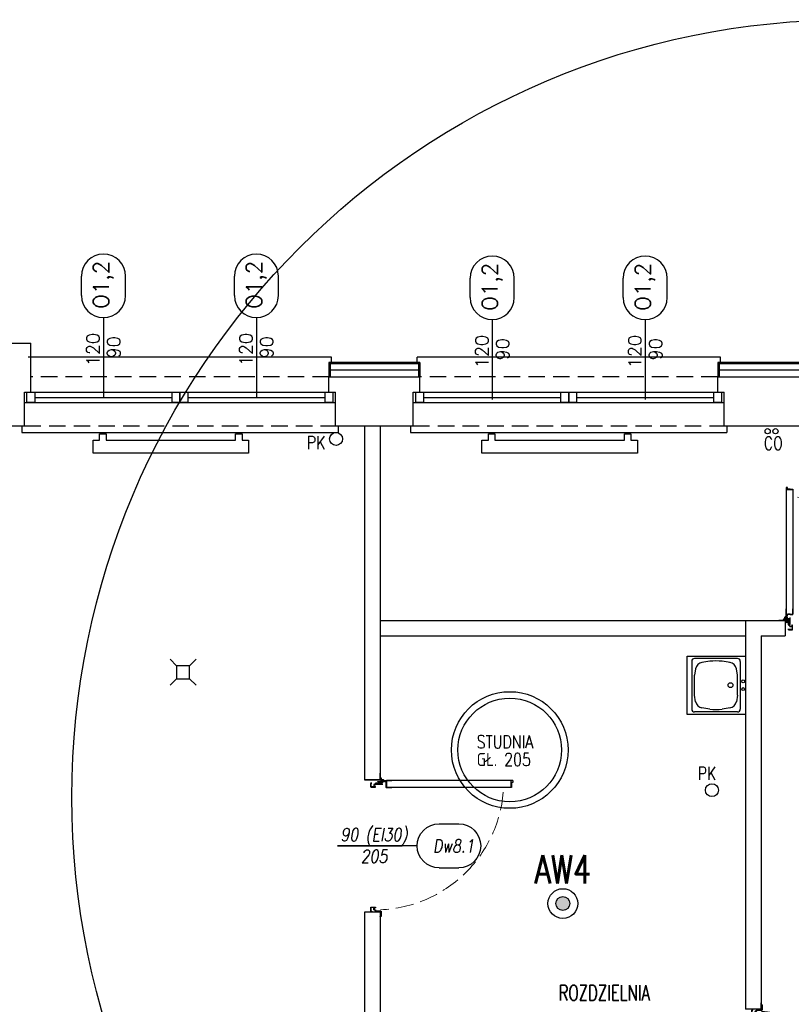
# Model space of a CAD drawing. Header units: millimetres. Extents: x 42924 to 92944, y -369470 to -179866.
# Tile 11 of 256: x 44876 to 45471, y -181451 to -180691. Entities that reach past the tile are written whole.
import ezdxf
from ezdxf.enums import TextEntityAlignment as Align

# ---------------------------------------------------------------- set-up
doc = ezdxf.new("R2010")
doc.units = ezdxf.units.MM
for name, pattern in [('CENTER', [0.6, 0.375, -0.075, 0.075, -0.075]), ('HIDDEN', [9.525, 6.35, -3.175]), ('Hidden Line', [391.222223, 282.222223, -109])]:
    doc.linetypes.add(name, pattern=pattern)
doc.layers.get('0').update_dxf_attribs({"color": 8})
for name, color, linetype in [('!! 0_ Istn-okna', 8, 'Continuous'), ('!! 0_ Istn-sciany', 8, 'Continuous'), ('!! 0_ Istn-widok', 8, 'Continuous'), ('!! 0_Istn-armatura', 8, 'Continuous'), ('!! 0_Istn-cienka', 8, 'Continuous'), ('!! 0_Istn-drzwi', 8, 'Continuous'), ('!! 0_opis pionów', 8, 'Continuous'), ('!! 0_Opis_okna', 8, 'Continuous'), ('!! 0_Opis_pom', 123, 'Continuous'), ('!! 1_ tynk zewn  - nowy', 8, 'Continuous'), ('!! 1_drzwi-linia', 8, 'Continuous'), ('!! 2_ remont Ocieplenie', 8, 'ZIGZAG'), ('!! 2_drzwi opis', 8, 'Continuous'), ('E1', 2, 'Continuous'), ('E_0', 4, 'Continuous'), ('E_AW', 1, 'Continuous')]:
    doc.layers.add(name, color=color, linetype=linetype)
doc.layers.add('!! 0_Istn-grzejniki', color=8, linetype='Continuous', plot=False)
doc.layers.add('E_SAP_ZASIĘG', color=150, linetype='Continuous', plot=False)
doc.styles.add('50', font='ROMANS.shx', dxfattribs={"width": 0.8, "height": 10})
doc.styles.add('ARCHETYP', font='romans.shx', dxfattribs={"height": 15})
doc.styles.add('ELE1', font='romans.shx', dxfattribs={"width": 0.8, "height": 18})
doc.styles.add('TXT', font='simplex.shx')
doc.linetypes.add('ZIGZAG', pattern='A,0.00254,-5.08,[131,ltypeshp.shx,S=5.08,R=0,X=-5.08,Y=0],-10.16,[131,ltypeshp.shx,S=5.08,R=180,X=5.08,Y=0],-5.08', length=20.32254)

# ---------------------------------------------------------------- blocks, each defined once
blk = doc.blocks.new('A$C14D806DD')
at = {"layer": 'E_AW'}
h = blk.add_hatch(color=256, dxfattribs=at)
h.dxf.hatch_style = 1
h.paths.add_polyline_path([(5.36, 0, 1), (-5.36, 0, 1)])
at = {"layer": 'E_AW', "ltscale": 5}
for radius in [11.49, 5.36]:
    blk.add_circle((0, 0), radius, dxfattribs=at)
blk = doc.blocks.new('A$C19D82A3D')
for points in [[(-5, 10), (-10, 15)], [(5, 10), (10, 15)], [(-5, 0), (-10, -5)], [(5, 0), (10, -5)]]:
    blk.add_lwpolyline(points)
blk.add_lwpolyline([(-5, 10), (5, 10), (5, 0), (-5, 0)], close=True)
blk = doc.blocks.new('A$C04090CF1')
for p, q in [((0, 60), (60, 60)), ((0, 0), (0, 60)), ((2.5, 8.5), (2.5, 52.5)), ((54.5, 55.5), (5.5, 55.5)), ((13, 51.5), (19.8, 52.7)), ((47, 51.5), (40.2, 52.7)), ((57.5, 8.5), (57.5, 52.5)), ((60, 60), (60, 0)), ((5.2, 36.8), (6.6, 45)), ((54.8, 36.8), (53.4, 45)), ((6.6, 16), (5.2, 24.2)), ((53.4, 16), (54.8, 24.2)), ((60, 0), (0, 0)), ((54.5, 5.5), (5.5, 5.5)), ((19.8, 8.3), (13, 9.5)), ((40.2, 8.3), (47, 9.5))]:
    blk.add_line(p, q)
for points in [[(19.8, 52.7), (40.2, 52.7)], [(19.8, 8.3), (40.2, 8.3)]]:
    blk.add_lwpolyline(points)
for centre, radius in [((30, 15.5), 2.5), ((26, 2.5), 1.5), ((34, 2.5), 1.5)]:
    blk.add_circle(centre, radius)
for centre, radius, start, end in [((5.5, 52.5), 3, 90, 180), ((14.5, 43.6), 8, 100.3048, 170.5377), ((45.5, 43.6), 8, 9.4623, 79.6952), ((54.5, 52.5), 3, 0, 90), ((188.4, 30.5), 183.3, 178.0251, 181.9749), ((-128.4, 30.5), 183.3, 358.0251, 1.9749), ((14.5, 17.4), 8, 189.4623, 259.6952), ((45.5, 17.4), 8, 280.3048, 350.5377), ((5.5, 8.5), 3, 180, 270), ((54.5, 8.5), 3, 270, 0)]:
    blk.add_arc(centre, radius, start, end)
blk = doc.blocks.new('A$C1F8E0840')
at = {"linetype": 'Continuous', "xscale": 0.75, "yscale": 0.75, "zscale": 0.75}
blk.add_blockref('A$C04090CF1', (-22.5, 0), dxfattribs=at)
blk = doc.blocks.new('1_ok-opis')
blk.add_line((0, 111.61), (0, 50))
for points in [[(-17, 128.61), (-17, 143.61)], [(17, 128.61), (17, 143.61)]]:
    blk.add_lwpolyline(points)
for centre, start, end in [((0, 143.61), 0, 180), ((0, 128.61), 180, 0)]:
    blk.add_arc(centre, 17, start, end)
at = {"style": 'ARCHETYP'}
for tag, height, rotation, p in [('NR', 12, 90, (0, 136.9)), ('NR', 12, 270, (0, 136.9)), ('SZEROKOŚĆ', 10, 90, (-8, 78.29)), ('SZEROKOŚĆ', 10, 270, (8, 78.29)), ('WYSOKOŚĆ', 10, 270, (-8, 78.29)), ('WYSOKOŚĆ', 10, 90, (8, 78.29))]:
    blk.add_attdef(tag, text='', height=height, rotation=rotation, dxfattribs=at).set_placement(p, align=Align.MIDDLE)
blk = doc.blocks.new('zaw-dr-90-p')
at = {"color": 2, "linetype": 'CENTER', "ltscale": 0.2}
for p, q in [((12, 0), (-12, 0)), ((0, 12), (0, -12)), ((24.5, 24), (31, 24)), ((24.5, 19), (31, 19))]:
    blk.add_line(p, q, dxfattribs=at)
at = {"ltscale": 0.2}
for p, q in [((10, 12), (6.5, 12)), ((10, 0), (10, 6.5))]:
    blk.add_line(p, q, dxfattribs=at)
blk.add_lwpolyline([(0, 6.5), (23.5, 6.5, 0.414214), (28, 11), (28, 31), (24.5, 31), (24.5, 11, -0.414214), (23.5, 10), (0, 10, 4.561698), (7.6, 6.5), (4.9, 4.2)], format="xyb", dxfattribs=at)
blk.add_lwpolyline([(-0.2, -0.2), (-2.5, -0.2), (-2.5, 0.2), (-0.2, 0.2), (-0.2, 2.5), (0.2, 2.5), (0.2, 0.2), (2.8, 0.2), (2.8, -0.2), (0.2, -0.2), (0.2, -2.8), (-0.2, -2.8)], close=True)
blk.add_lwpolyline([(10, 10), (10, 39), (6.5, 39), (6.5, 10)], dxfattribs=at)
blk.add_circle((0, 0), 6.5, dxfattribs=at)
blk = doc.blocks.new('drzwi 90- sc 12')
for p, q in [((-13620.32, 20410.16), (-13620.32, 20313.77)), ((-13614.92, 20409.86), (-13620.32, 20409.86)), ((-13616.12, 20410.26), (-13620.22, 20410.26)), ((-13616.12, 20410.26), (-13620, 20410.26)), ((-13618.17, 20410.26), (-13616.22, 20410.26)), ((-13618.17, 20410.26), (-13616.22, 20410.26)), ((-13616.12, 20410.26), (-13616.12, 20411.46)), ((-13616.12, 20411.46), (-13615.02, 20411.46)), ((-13614.92, 20411.36), (-13614.92, 20313.77)), ((-13620.32, 20313.47), (-13620.32, 20317.97)), ((-13614.92, 20312.27), (-13614.92, 20317.97)), ((-13715.57, 20308.32), (-13715.57, 20308.56)), ((-13715.57, 20307.69), (-13715.57, 20308.56)), ((-13715.57, 20307.82), (-13715.57, 20308.56)), ((-13715.57, 20307.72), (-13715.37, 20307.72)), ((-13614.92, 20313.77), (-13620.32, 20313.77)), ((-13618.22, 20313.37), (-13620.22, 20313.37)), ((-13618.22, 20313.67), (-13618.22, 20313.37)), ((-13618.22, 20313.67), (-13616.42, 20313.67)), ((-13617.77, 20311.12), (-13617.77, 20305.72)), ((-13617.77, 20311.12), (-13617.77, 20305.72)), ((-13616.17, 20309.92), (-13617.37, 20309.92)), ((-13616.17, 20309.92), (-13616.17, 20311.02)), ((-13615.92, 20313.17), (-13615.92, 20312.17)), ((-13615.92, 20312.17), (-13615.02, 20312.17)), ((-13715.77, 20301.96), (-13716.27, 20301.96)), ((-13616.77, 20301.96), (-13616.27, 20301.96))]:
    blk.add_line(p, q)
for points in [[(-13665.27, 20284.96), (-13665.27, 20325.83)], [(-13615.57, 20309.64), (-13615.32, 20309.64), (-13615.32, 20309.82), (-13616.32, 20309.82), (-13616.32, 20309.64), (-13615.92, 20309.64)]]:
    blk.add_lwpolyline(points)
at = {"lineweight": 30}
for points in [[(-13716.27, 20308.92), (-13721.27, 20308.92)], [(-13716.27, 20308.92), (-13716.27, 20296.92)], [(-13614.27, 20308.92), (-13609.27, 20308.92)], [(-13614.27, 20308.92), (-13614.27, 20296.92)]]:
    blk.add_lwpolyline(points, dxfattribs=at)
at = {"ltscale": 0.2}
for points in [[(-13715.57, 20307.51), (-13715.57, 20309.48, 0.414214), (-13715.91, 20309.82), (-13719.43, 20309.82, 0.414214), (-13719.77, 20309.48), (-13719.77, 20308.92), (-13719.59, 20308.92), (-13719.59, 20309.48, -0.414214), (-13719.43, 20309.64), (-13716.97, 20309.64)], [(-13716.97, 20309.64), (-13715.91, 20309.64, -0.414214), (-13715.75, 20309.48), (-13715.75, 20307.51)], [(-13715.75, 20307.76), (-13715.75, 20305.58, 0.414214), (-13715.41, 20305.24), (-13714.96, 20305.24, -0.414214), (-13714.8, 20305.08), (-13714.8, 20304.48, 0.414214), (-13714.46, 20304.14), (-13713.28, 20304.14, 0.414214), (-13712.94, 20304.48), (-13712.94, 20305.15, -1), (-13712.75, 20305.15), (-13712.75, 20301.96, -0.414214), (-13712.91, 20301.8), (-13715.43, 20301.8, -0.414214), (-13715.59, 20301.96), (-13715.59, 20302.52), (-13715.77, 20302.52), (-13715.77, 20301.96, 0.414214), (-13715.43, 20301.62), (-13712.91, 20301.62, 0.414214), (-13712.57, 20301.96), (-13712.57, 20305.15, 1), (-13713.12, 20305.15), (-13713.12, 20304.48, -0.414214), (-13713.28, 20304.32), (-13714.46, 20304.32, -0.414214), (-13714.62, 20304.48), (-13714.62, 20305.08, 0.414214), (-13714.96, 20305.42), (-13715.41, 20305.42, -0.414214), (-13715.57, 20305.58), (-13715.57, 20307.64)], [(-13615.92, 20309.64), (-13616.63, 20309.64, 0.414214), (-13616.79, 20309.48), (-13616.79, 20305.58, -0.414214), (-13617.13, 20305.24), (-13617.58, 20305.24, 0.414214), (-13617.74, 20305.08), (-13617.74, 20304.48, -0.414214), (-13618.08, 20304.14), (-13619.26, 20304.14, -0.414214), (-13619.6, 20304.48), (-13619.6, 20305.15, 1), (-13619.79, 20305.15), (-13619.79, 20301.96, 0.414214), (-13619.63, 20301.8), (-13617.11, 20301.8, 0.414214), (-13616.95, 20301.96), (-13616.95, 20302.52), (-13616.77, 20302.52), (-13616.77, 20301.96, -0.414214), (-13617.11, 20301.62), (-13619.63, 20301.62, -0.414214), (-13619.97, 20301.96), (-13619.97, 20305.15, -1), (-13619.42, 20305.15), (-13619.42, 20304.48, 0.414214), (-13619.26, 20304.32), (-13618.08, 20304.32, 0.414214), (-13617.92, 20304.48), (-13617.92, 20305.08, -0.414214), (-13617.58, 20305.42), (-13617.13, 20305.42, 0.414214), (-13616.97, 20305.58), (-13616.97, 20309.48, -0.414214), (-13616.63, 20309.82), (-13613.11, 20309.82, -0.414214), (-13612.77, 20309.48), (-13612.77, 20308.92), (-13612.95, 20308.92), (-13612.95, 20309.48, 0.414214), (-13613.11, 20309.64), (-13615.57, 20309.64)]]:
    blk.add_lwpolyline(points, format="xyb", dxfattribs=at)
blk.add_lwpolyline([(-13616.79, 20308.82), (-13616.97, 20308.82), (-13616.97, 20307.42), (-13616.79, 20307.42)], close=True)
for centre, radius, start, end in [((-13620.22, 20410.16), 0.1, 90, 180), ((-13615.02, 20411.36), 0.1, 0, 90), ((-13620.22, 20313.47), 0.1, 180, 270), ((-13616.42, 20313.17), 0.5, 0, 90), ((-13616.27, 20311.02), 0.1, 0, 90), ((-13615.02, 20312.27), 0.1, 270, 0)]:
    blk.add_arc(centre, radius, start, end)
at = {"linetype": 'Hidden Line', "lineweight": 9, "ltscale": 0.05}
blk.add_arc((-13615.5, 20305.14), 99.12, 94.80054, 177.69442, dxfattribs=at)
at = {"xscale": 0.09999999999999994, "yscale": 0.09999999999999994, "zscale": 0.09999999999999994, "rotation": 180.0000000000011}
blk.add_blockref('zaw-dr-90-p', (-13614.92, 20310.92), dxfattribs=at)

msp = doc.modelspace()

# ---------------------------------------------------------------- linework, layer by layer
at = {"layer": '!! 0_ Istn-okna'}
for points in [[(44879.63381, -180978.72377), (45119.63381, -180978.72377)], [(44887.63381, -180982.72377), (44993.63381, -180982.72377)], [(45005.63381, -180982.72377), (45111.63381, -180982.72377)], [(45179.63381, -180978.72377), (45419.63381, -180978.72377)], [(45187.63381, -180982.72377), (45293.63381, -180982.72377)], [(45305.63381, -180982.72377), (45411.63381, -180982.72377)], [(44879.63381, -180986.72377), (45119.63381, -180986.72377)], [(45179.63381, -180986.72377), (45419.63381, -180986.72377)]]:
    msp.add_lwpolyline(points, dxfattribs=at)
for points in [[(44881.63381, -180978.72377), (44887.63381, -180978.72377), (44887.63381, -180986.72377), (44881.63381, -180986.72377)], [(44993.63381, -180978.72377), (44999.63381, -180978.72377), (44999.63381, -180986.72377), (44993.63381, -180986.72377)], [(44999.63381, -180978.72377), (45005.63381, -180978.72377), (45005.63381, -180986.72377), (44999.63381, -180986.72377)], [(45111.63381, -180978.72377), (45117.63381, -180978.72377), (45117.63381, -180986.72377), (45111.63381, -180986.72377)], [(45181.63381, -180978.72377), (45187.63381, -180978.72377), (45187.63381, -180986.72377), (45181.63381, -180986.72377)], [(45293.63381, -180978.72377), (45299.63381, -180978.72377), (45299.63381, -180986.72377), (45293.63381, -180986.72377)], [(45299.63381, -180978.72377), (45305.63381, -180978.72377), (45305.63381, -180986.72377), (45299.63381, -180986.72377)], [(45411.63381, -180978.72377), (45417.63381, -180978.72377), (45417.63381, -180986.72377), (45411.63381, -180986.72377)]]:
    msp.add_lwpolyline(points, close=True, dxfattribs=at)
at = {"layer": '!! 0_ Istn-sciany'}
msp.add_line((45466.63381, -181154.72377), (45466.63381, -181166.72377), dxfattribs=at)
for points in [[(44814.63381, -180940.72377), (44884.63381, -180940.72377)], [(44884.63381, -180978.72377), (44884.63381, -180940.72377)], [(45114.63381, -180966.72377), (45184.63381, -180966.72377)], [(45114.63381, -180978.72377), (45114.63381, -180966.72377)], [(45184.63381, -180978.72377), (45184.63381, -180966.72377)], [(45414.63381, -180966.72377), (45609.63381, -180966.72377)], [(45414.63381, -180978.72377), (45414.63381, -180966.72377)], [(44879.63381, -180978.72377), (44884.63381, -180978.72377)], [(44879.63381, -181004.72377), (44879.63381, -180978.72377)], [(45114.63381, -180978.72377), (45119.63381, -180978.72377)], [(45119.63381, -181004.72377), (45119.63381, -180978.72377)], [(45179.63381, -180978.72377), (45184.63381, -180978.72377)], [(45179.63381, -181004.72377), (45179.63381, -180978.72377)], [(45414.63381, -180978.72377), (45419.63381, -180978.72377)], [(45419.63381, -181004.72377), (45419.63381, -180978.72377)], [(44819.63381, -181004.72377), (44879.63381, -181004.72377)], [(45119.63381, -181004.72377), (45142.12722, -181004.72377)], [(45142.12722, -181004.72377), (45142.12722, -181277.72377), (45154.12722, -181277.72377)], [(45154.12722, -181004.72377), (45179.63381, -181004.72377)], [(45154.12722, -181004.72377), (45154.12722, -181277.72377)], [(45419.63381, -181004.72377), (45604.63381, -181004.72377)], [(45154.12722, -181154.72377), (45466.63381, -181154.72377)], [(45436.12722, -181154.72377), (45436.12722, -181454.72377)], [(45154.12722, -181166.72377), (45436.12722, -181166.72377)], [(45448.12722, -181166.72377), (45466.63381, -181166.72377)], [(45448.12722, -181166.72377), (45448.12722, -181454.72377)], [(45142.12722, -181379.72377), (45142.12722, -181579.72377)], [(45154.12722, -181379.72377), (45142.12722, -181379.72377)], [(45154.12722, -181379.72377), (45154.12722, -181579.72377)]]:
    msp.add_lwpolyline(points, dxfattribs=at)
at = {"layer": '!! 0_ Istn-widok'}
for points in [[(45116.63381, -180951.72377), (44882.63381, -180951.72377)], [(45116.63381, -180956.72377), (45116.63381, -180951.72377)], [(45416.63381, -180951.72377), (45182.63381, -180951.72377)], [(45182.63381, -180956.72377), (45182.63381, -180951.72377)], [(45416.63381, -180956.72377), (45416.63381, -180951.72377)], [(44877.63381, -181004.72377), (44877.63381, -181009.72377)], [(45121.63381, -181004.72377), (45121.63381, -181009.72377)], [(45142.12722, -181004.72377), (45154.12722, -181004.72377)], [(45177.63381, -181004.72377), (45177.63381, -181009.72377)], [(45421.63381, -181004.72377), (45421.63381, -181009.72377)], [(44877.63381, -181009.72377), (45121.63381, -181009.72377)], [(45177.63381, -181009.72377), (45421.63381, -181009.72377)]]:
    msp.add_lwpolyline(points, dxfattribs=at)
at = {"layer": '!! 0_Istn-armatura'}
for centre, radius in [((45453.12722, -181008.72377), 2), ((45459.12722, -181008.72377), 2), ((45120.12722, -181014.72377), 5), ((45254.12722, -181254.72377), 45), ((45254.12722, -181254.72377), 40)]:
    msp.add_circle(centre, radius, dxfattribs=at)
at = {"layer": '!! 0_Istn-cienka', "linetype": 'HIDDEN', "ltscale": 2}
for points in [[(45114.63381, -180966.72377), (44884.63381, -180966.72377)], [(45414.63381, -180966.72377), (45184.63381, -180966.72377)], [(44879.63381, -181004.72377), (45119.63381, -181004.72377)], [(45179.63381, -181004.72377), (45419.63381, -181004.72377)]]:
    msp.add_lwpolyline(points, dxfattribs=at)
at = {"layer": '!! 0_Istn-drzwi'}
msp.add_lwpolyline([(45121.12722, -181328.72373), (45171.12722, -181328.72373)], dxfattribs=at)
at = {"layer": '!! 0_Istn-grzejniki'}
for points in [[(45047.63381, -181010.72377), (45047.63381, -181015.72377), (45052.63381, -181015.72377), (45052.63381, -181025.72377), (44932.63381, -181025.72377), (44932.63381, -181015.72377), (44937.63381, -181015.72377), (44937.63381, -181010.72377), (44942.63381, -181010.72377), (44942.63381, -181015.72377), (45042.63381, -181015.72377), (45042.63381, -181010.72377)], [(45347.63381, -181010.72377), (45347.63381, -181015.72377), (45352.63381, -181015.72377), (45352.63381, -181025.72377), (45232.63381, -181025.72377), (45232.63381, -181015.72377), (45237.63381, -181015.72377), (45237.63381, -181010.72377), (45242.63381, -181010.72377), (45242.63381, -181015.72377), (45342.63381, -181015.72377), (45342.63381, -181010.72377)]]:
    msp.add_lwpolyline(points, close=True, dxfattribs=at)
at = {"layer": '!! 0_opis pionów'}
msp.add_circle((45410.12722, -181285.72377), 5, dxfattribs=at)
at = {"layer": '!! 1_ tynk zewn  - nowy'}
for points in [[(45184.63381, -180955.72377), (45114.63381, -180955.72377)], [(45114.63381, -180955.72377), (45114.63381, -180966.72377)], [(45184.63381, -180956.72377), (45114.63381, -180956.72377)], [(45115.63381, -180955.72377), (45115.63381, -180966.72377)], [(45183.63381, -180955.72377), (45183.63381, -180966.72377)], [(45184.63381, -180955.72377), (45184.63381, -180966.72377)], [(45609.63381, -180955.72377), (45414.63381, -180955.72377)], [(45414.63381, -180955.72377), (45414.63381, -180966.72377)], [(45609.63381, -180956.72377), (45414.63381, -180956.72377)], [(45415.63381, -180955.72377), (45415.63381, -180966.72377)]]:
    msp.add_lwpolyline(points, dxfattribs=at)
at = {"layer": '!! 2_ remont Ocieplenie', "linetype": 'ZIGZAG', "ltscale": 0.75}
for points in [[(45184.63381, -180961.72377), (45114.63381, -180961.72377)], [(45609.63381, -180961.72377), (45414.63381, -180961.72377)]]:
    msp.add_lwpolyline(points, dxfattribs=at)
at = {"layer": 'E_SAP_ZASIĘG'}
msp.add_circle((45516.33676, -181291.23744), 600, dxfattribs=at)

# ---------------------------------------------------------------- block references
at = {"layer": '!! 0_Istn-armatura', "rotation": 90}
msp.add_blockref('A$C1F8E0840', (45436.12722, -181204.72377), dxfattribs=at)
at = {"layer": '!! 0_Istn-armatura', "xscale": -1, "rotation": 270}
msp.add_blockref('A$C19D82A3D', (44997.12722, -181194.72377), dxfattribs=at)
at = {"layer": '!! 0_Opis_okna'}
ref = msp.add_blockref('1_ok-opis', (44940.63381, -181032.72377), dxfattribs=at)
ref.add_attrib('WYSOKOŚĆ', '90', dxfattribs={"layer": '0', "height": 10, "rotation": 90, "style": 'ARCHETYP'}).set_placement((44948.63381, -180944.00336), align=Align.MIDDLE)
ref.add_attrib('SZEROKOŚĆ', '120', dxfattribs={"layer": '0', "height": 10, "rotation": 90, "style": 'ARCHETYP'}).set_placement((44932.63381, -180945.77682), align=Align.MIDDLE)
ref.add_attrib('NR', 'O1,2', dxfattribs={"layer": '0', "height": 12, "rotation": 90, "style": 'ARCHETYP'}).set_placement((44940.63381, -180895.82232), align=Align.MIDDLE)
ref = msp.add_blockref('1_ok-opis', (45058.63381, -181032.72377), dxfattribs=at)
ref.add_attrib('WYSOKOŚĆ', '90', dxfattribs={"layer": '0', "height": 10, "rotation": 90, "style": 'ARCHETYP'}).set_placement((45066.63381, -180944.00336), align=Align.MIDDLE)
ref.add_attrib('SZEROKOŚĆ', '120', dxfattribs={"layer": '0', "height": 10, "rotation": 90, "style": 'ARCHETYP'}).set_placement((45050.63381, -180945.77682), align=Align.MIDDLE)
ref.add_attrib('NR', 'O1,2', dxfattribs={"layer": '0', "height": 12, "rotation": 90, "style": 'ARCHETYP'}).set_placement((45058.63381, -180895.82232), align=Align.MIDDLE)
ref = msp.add_blockref('1_ok-opis', (45240.63381, -181034.24993), dxfattribs=at)
ref.add_attrib('WYSOKOŚĆ', '90', dxfattribs={"layer": '0', "height": 10, "rotation": 90, "style": 'ARCHETYP'}).set_placement((45248.63381, -180945.52952), align=Align.MIDDLE)
ref.add_attrib('SZEROKOŚĆ', '120', dxfattribs={"layer": '0', "height": 10, "rotation": 90, "style": 'ARCHETYP'}).set_placement((45232.63381, -180947.30298), align=Align.MIDDLE)
ref.add_attrib('NR', 'O1,2', dxfattribs={"layer": '0', "height": 12, "rotation": 90, "style": 'ARCHETYP'}).set_placement((45240.63381, -180897.34848), align=Align.MIDDLE)
ref = msp.add_blockref('1_ok-opis', (45358.63381, -181034.24993), dxfattribs=at)
ref.add_attrib('WYSOKOŚĆ', '90', dxfattribs={"layer": '0', "height": 10, "rotation": 90, "style": 'ARCHETYP'}).set_placement((45366.63381, -180945.52952), align=Align.MIDDLE)
ref.add_attrib('SZEROKOŚĆ', '120', dxfattribs={"layer": '0', "height": 10, "rotation": 90, "style": 'ARCHETYP'}).set_placement((45350.63381, -180947.30298), align=Align.MIDDLE)
ref.add_attrib('NR', 'O1,2', dxfattribs={"layer": '0', "height": 12, "rotation": 90, "style": 'ARCHETYP'}).set_placement((45358.63381, -180897.34848), align=Align.MIDDLE)
at = {"layer": '!! 1_drzwi-linia', "xscale": -1}
msp.add_blockref('drzwi 90- sc 12', (31852.36411, -201463.64811), dxfattribs=at)
at = {"layer": '!! 1_drzwi-linia', "xscale": -1, "rotation": 270}
msp.add_blockref('drzwi 90- sc 12', (24845.20288, -167663.45407), dxfattribs=at)
at = {"layer": '!! 1_drzwi-linia', "rotation": 270.000005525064}
msp.add_blockref('drzwi 90- sc 12', (25139.2042, -195170.99535), dxfattribs=at)
at = {"layer": '!! 2_drzwi opis'}
ref = msp.add_blockref('1_ok-opis', (45071.12684, -181328.72372), dxfattribs=dict(at, xscale=-1, rotation=269.9999963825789))
ref.add_attrib('WYSOKOŚĆ', '90 (EI30)', dxfattribs={"layer": '0', "height": 10, "rotation": 359.99999638, "style": '50', "oblique": 10, "width": 0.8}).set_placement((45149.41769, -181320.72373), align=Align.MIDDLE)
ref.add_attrib('SZEROKOŚĆ', '205', dxfattribs={"layer": '0', "height": 10, "rotation": 359.99999638, "style": '50', "oblique": 10, "width": 0.8}).set_placement((45149.41769, -181336.72373), align=Align.MIDDLE)
ref.add_attrib('NR', 'Dw8.1', dxfattribs={"layer": '0', "height": 10, "rotation": 359.99999638, "style": '50', "oblique": 10, "width": 0.8}).set_placement((45210.78183, -181328.72373), align=Align.MIDDLE)
at = {"layer": 'E_0'}
msp.add_blockref('A$C14D806DD', (45295.12722, -181373.22377), dxfattribs=at)

# ---------------------------------------------------------------- texts
at = {"layer": '!! 0_Istn-armatura', "style": 'ARCHETYP', "width": 0.8}
for s, p in [('PK', (45097.54672, -181022.56624)), ('CO', (45450.05534, -181023.02548)), ('STUDNIA', (45228.68852, -181253.42939)), ('GŁ. 205', (45228.68852, -181267.06595))]:
    msp.add_text(s, height=10, rotation=0.00000004, dxfattribs=at).set_placement(p)
at = {"layer": '!! 0_opis pionów', "style": 'ARCHETYP', "width": 0.8}
msp.add_text('PK', height=10, rotation=0.00000004, dxfattribs=at).set_placement((45399.05529, -181277.80102))
at = {"layer": '!! 0_Opis_pom', "ltscale": 0.7, "style": 'TXT', "width": 0.7}
msp.add_text('ROZDZIELNIA', height=12, dxfattribs=at).set_placement((45327.12936, -181448.11979), align=Align.CENTER)
at = {"layer": 'E1', "style": 'ELE1', "width": 0.75}
msp.add_text('AW4', height=22, dxfattribs=at).set_placement((45295.12722, -181346.85753), align=Align.MIDDLE_CENTER)

doc.saveas('drawing.dxf')
